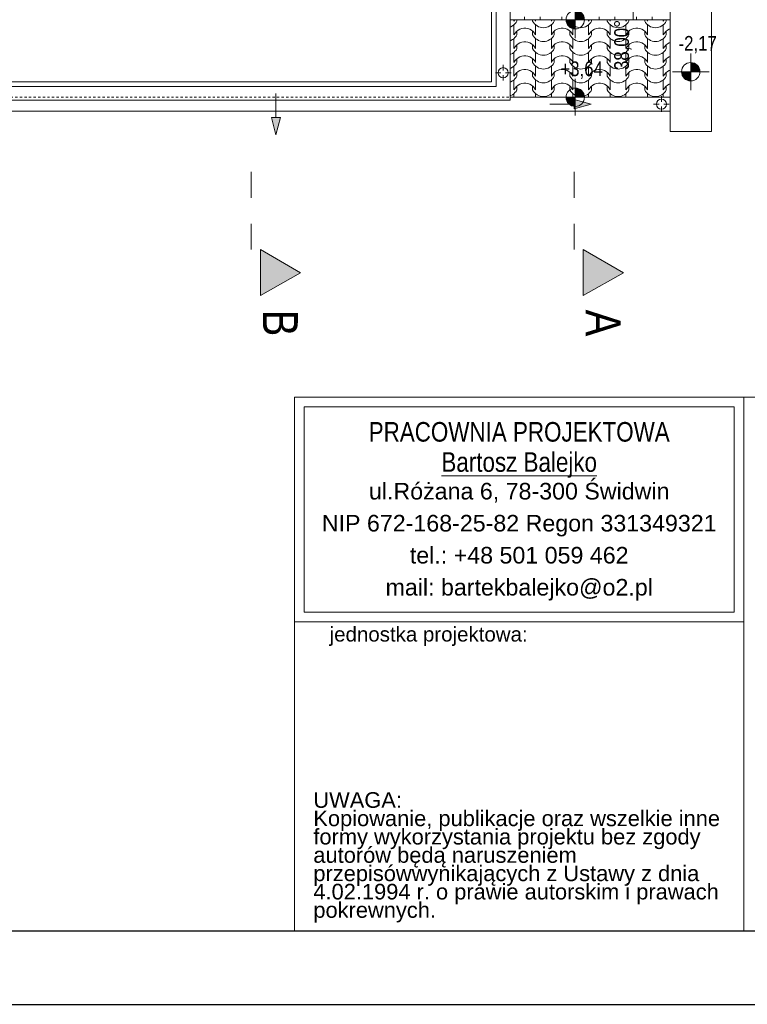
# Model space of a CAD drawing. Extents: x -631805 to -376315, y -40155 to 84873.
# Tile 219 of 256: x -477663 to -469742, y 53948 to 64669. Entities that reach past the tile are written whole.
import ezdxf

# ---------------------------------------------------------------- set-up
doc = ezdxf.new("R2010")
doc.units = 0
doc.header["$MEASUREMENT"] = 0
doc.linetypes.add('Dashed', pattern=[564.444447, 282.222223, -282.222223])
doc.linetypes.add('Hidden Line', pattern=[50, 25, -25])
for name, color, linetype in [('$ IE Tabela', 7, 'Continuous'), ('INWENT DACH', 252, 'Continuous'), ('INWENT RURY SPUSTOWE', 252, 'Continuous'), ('INWENT RZĘDNE', 252, 'Continuous')]:
    doc.layers.add(name, color=color, linetype=linetype)
for name, color, linetype, lineweight in [('0_Nr_Pióra__21', 252, 'Continuous', 9), ('ARCH TABELA_Nr_Pióra__21', 252, 'Continuous', 9), ('ARCH TABELA_Nr_Pióra__7', 252, 'Continuous', 13), ('arch wypelnienia_Nr_Pióra__102', 252, 'Continuous', 9), ('INWENT DACH_Nr_Pióra__21', 252, 'Continuous', 9), ('INWENT OPISY_Nr_Pióra__21', 252, 'Continuous', 9), ('INWENT OPISY_Nr_Pióra__41', 252, 'Continuous', 15), ('INWENT RURY SPUSTOWE_Nr_Pióra__21', 252, 'Continuous', 9), ('INWENT RZĘDNE_Nr_Pióra__21', 252, 'Continuous', 9), ('INWENT.ŚCIANY_Nr_Pióra__21', 252, 'Continuous', 9)]:
    doc.layers.add(name, color=color, linetype=linetype, lineweight=lineweight)
doc.styles.add('GENERATED_STYLE_1', font='ARIALN.TTF')
doc.styles.add('GENERATED_STYLE_2', font='ARIALN.TTF')
doc.styles.add('GENERATED_STYLE_4', font='ARIALN.TTF')
doc.styles.add('GENERATED_STYLE_8', font='arial.ttf')

# ---------------------------------------------------------------- blocks, each defined once
blk = doc.blocks.new('*X879')
at = {"layer": 'arch wypelnienia_Nr_Pióra__102', "linetype": 'Continuous'}
for p, q in [((-473866, 129173), (-473866, 129142)), ((-473866, 129154), (-473866, 129142)), ((-473695, 129173), (-473695, 129142)), ((-473695, 129154), (-473695, 129142)), ((-473460, 129173), (-473460, 129142)), ((-473460, 129154), (-473460, 129142)), ((-473288, 129173), (-473288, 129142)), ((-473288, 129154), (-473288, 129142)), ((-473054, 129173), (-473054, 129142)), ((-473054, 129154), (-473054, 129142)), ((-472882, 129173), (-472882, 129142)), ((-472882, 129154), (-472882, 129142)), ((-472647, 129173), (-472647, 129142)), ((-472647, 129154), (-472647, 129142)), ((-472475, 129173), (-472475, 129142)), ((-472475, 129154), (-472475, 129142))]:
    blk.add_line(p, q, dxfattribs=at)
blk = doc.blocks.new('Wypełnienie_29')
at = {"layer": 'arch wypelnienia_Nr_Pióra__102', "linetype": 'Dashed'}
blk.add_blockref('*X879', (0, 0), dxfattribs=at)
blk = doc.blocks.new('*X881')
at = {"layer": 'arch wypelnienia_Nr_Pióra__102', "linetype": 'Continuous'}
for p, q in [((-473997, 129075), (-473982, 129085)), ((-473982, 129085), (-473969, 129098)), ((-473980, 129142), (-473980, 129128)), ((-473971, 129142), (-473980, 129128)), ((-473980, 129087), (-473980, 129000)), ((-473969, 129098), (-473957, 129112)), ((-473957, 129112), (-473948, 129128)), ((-473948, 129142), (-473948, 129128)), ((-473777, 129142), (-473777, 129128)), ((-473777, 129128), (-473767, 129112)), ((-473767, 129112), (-473756, 129098)), ((-473756, 129098), (-473743, 129085)), ((-473745, 129128), (-473754, 129142)), ((-473745, 129142), (-473745, 129128)), ((-473745, 129087), (-473745, 129000)), ((-473743, 129085), (-473728, 129075)), ((-473590, 129075), (-473575, 129085)), ((-473575, 129085), (-473562, 129098)), ((-473573, 129142), (-473573, 129128)), ((-473565, 129142), (-473573, 129128)), ((-473573, 129087), (-473573, 129000)), ((-473562, 129098), (-473551, 129112)), ((-473551, 129112), (-473542, 129128)), ((-473542, 129142), (-473542, 129128)), ((-473370, 129142), (-473370, 129128)), ((-473370, 129128), (-473361, 129112)), ((-473361, 129112), (-473350, 129098)), ((-473350, 129098), (-473337, 129085)), ((-473339, 129128), (-473347, 129142)), ((-473339, 129142), (-473339, 129128)), ((-473339, 129087), (-473339, 129000)), ((-473337, 129085), (-473322, 129075)), ((-473184, 129075), (-473169, 129085)), ((-473169, 129085), (-473156, 129098)), ((-473167, 129142), (-473167, 129128)), ((-473158, 129142), (-473167, 129128)), ((-473167, 129087), (-473167, 129000)), ((-473156, 129098), (-473145, 129112)), ((-473145, 129112), (-473135, 129128)), ((-473135, 129142), (-473135, 129128)), ((-472964, 129142), (-472964, 129128)), ((-472964, 129128), (-472955, 129112)), ((-472955, 129112), (-472943, 129098)), ((-472943, 129098), (-472930, 129085)), ((-472932, 129128), (-472941, 129142)), ((-472932, 129142), (-472932, 129128)), ((-472932, 129087), (-472932, 129000)), ((-472930, 129085), (-472915, 129075)), ((-472777, 129075), (-472763, 129085)), ((-472763, 129085), (-472750, 129098)), ((-472761, 129142), (-472761, 129128)), ((-472752, 129142), (-472761, 129128)), ((-472761, 129087), (-472761, 129000)), ((-472750, 129098), (-472738, 129112)), ((-472738, 129112), (-472729, 129128)), ((-472729, 129142), (-472729, 129128)), ((-472557, 129142), (-472557, 129128)), ((-472557, 129128), (-472548, 129112)), ((-472548, 129112), (-472537, 129098)), ((-472537, 129098), (-472524, 129085)), ((-472526, 129128), (-472535, 129142)), ((-472526, 129142), (-472526, 129128)), ((-472526, 129087), (-472526, 129000)), ((-472524, 129085), (-472509, 129075)), ((-472371, 129075), (-472356, 129085)), ((-472356, 129085), (-472343, 129098)), ((-472354, 129142), (-472354, 129128)), ((-472345, 129142), (-472354, 129128)), ((-472354, 129087), (-472354, 129000)), ((-472343, 129098), (-472332, 129112)), ((-472332, 129112), (-472323, 129128)), ((-472323, 129142), (-472323, 129128)), ((-474023, 129063), (-474013, 129066)), ((-474013, 129066), (-473997, 129075)), ((-473980, 129065), (-473980, 128978)), ((-473968, 128997), (-473980, 128978)), ((-473953, 129014), (-473968, 128997)), ((-473957, 128962), (-473948, 128978)), ((-473936, 129028), (-473953, 129014)), ((-473948, 129018), (-473948, 128978)), ((-473917, 129039), (-473936, 129028)), ((-473896, 129046), (-473917, 129039)), ((-473874, 129050), (-473896, 129046)), ((-473862, 129050), (-473874, 129050)), ((-473851, 129050), (-473862, 129050)), ((-473829, 129046), (-473851, 129050)), ((-473808, 129039), (-473829, 129046)), ((-473789, 129028), (-473808, 129039)), ((-473771, 129014), (-473789, 129028)), ((-473777, 129018), (-473777, 128978)), ((-473777, 128978), (-473767, 128962)), ((-473757, 128997), (-473771, 129014)), ((-473745, 128978), (-473757, 128997)), ((-473745, 129065), (-473745, 128978)), ((-473728, 129075), (-473712, 129066)), ((-473712, 129066), (-473695, 129060)), ((-473695, 129060), (-473677, 129056)), ((-473677, 129056), (-473659, 129055)), ((-473659, 129055), (-473641, 129056)), ((-473641, 129056), (-473623, 129060)), ((-473623, 129060), (-473606, 129066)), ((-473606, 129066), (-473590, 129075)), ((-473573, 129065), (-473573, 128978)), ((-473562, 128997), (-473573, 128978)), ((-473547, 129014), (-473562, 128997)), ((-473551, 128962), (-473542, 128978)), ((-473530, 129028), (-473547, 129014)), ((-473542, 129018), (-473542, 128978)), ((-473510, 129039), (-473530, 129028)), ((-473489, 129046), (-473510, 129039)), ((-473467, 129050), (-473489, 129046)), ((-473456, 129050), (-473467, 129050)), ((-473445, 129050), (-473456, 129050)), ((-473423, 129046), (-473445, 129050)), ((-473402, 129039), (-473423, 129046)), ((-473382, 129028), (-473402, 129039)), ((-473365, 129014), (-473382, 129028)), ((-473370, 129018), (-473370, 128978)), ((-473370, 128978), (-473361, 128962)), ((-473350, 128997), (-473365, 129014)), ((-473339, 128978), (-473350, 128997)), ((-473339, 129065), (-473339, 128978)), ((-473322, 129075), (-473306, 129066)), ((-473306, 129066), (-473289, 129060)), ((-473289, 129060), (-473271, 129056)), ((-473271, 129056), (-473253, 129055)), ((-473253, 129055), (-473235, 129056)), ((-473235, 129056), (-473217, 129060)), ((-473217, 129060), (-473200, 129066)), ((-473200, 129066), (-473184, 129075)), ((-473167, 129065), (-473167, 128978)), ((-473155, 128997), (-473167, 128978)), ((-473141, 129014), (-473155, 128997)), ((-473145, 128962), (-473135, 128978)), ((-473123, 129028), (-473141, 129014)), ((-473135, 129018), (-473135, 128978)), ((-473104, 129039), (-473123, 129028)), ((-473083, 129046), (-473104, 129039)), ((-473061, 129050), (-473083, 129046)), ((-473050, 129050), (-473061, 129050)), ((-473038, 129050), (-473050, 129050)), ((-473016, 129046), (-473038, 129050)), ((-472995, 129039), (-473016, 129046)), ((-472976, 129028), (-472995, 129039)), ((-472959, 129014), (-472976, 129028)), ((-472964, 129018), (-472964, 128978)), ((-472964, 128978), (-472955, 128962)), ((-472944, 128997), (-472959, 129014)), ((-472932, 128978), (-472944, 128997)), ((-472932, 129065), (-472932, 128978)), ((-472915, 129075), (-472899, 129066)), ((-472899, 129066), (-472882, 129060)), ((-472882, 129060), (-472865, 129056)), ((-472865, 129056), (-472846, 129055)), ((-472846, 129055), (-472828, 129056)), ((-472828, 129056), (-472811, 129060)), ((-472811, 129060), (-472793, 129066)), ((-472793, 129066), (-472777, 129075)), ((-472761, 129065), (-472761, 128978)), ((-472749, 128997), (-472761, 128978)), ((-472734, 129014), (-472749, 128997)), ((-472738, 128962), (-472729, 128978)), ((-472717, 129028), (-472734, 129014)), ((-472729, 129018), (-472729, 128978)), ((-472697, 129039), (-472717, 129028)), ((-472676, 129046), (-472697, 129039)), ((-472654, 129050), (-472676, 129046)), ((-472643, 129050), (-472654, 129050)), ((-472632, 129050), (-472643, 129050)), ((-472610, 129046), (-472632, 129050)), ((-472589, 129039), (-472610, 129046)), ((-472570, 129028), (-472589, 129039)), ((-472552, 129014), (-472570, 129028)), ((-472557, 129018), (-472557, 128978)), ((-472557, 128978), (-472548, 128962)), ((-472538, 128997), (-472552, 129014)), ((-472526, 128978), (-472538, 128997)), ((-472526, 129065), (-472526, 128978)), ((-472509, 129075), (-472493, 129066)), ((-472493, 129066), (-472476, 129060)), ((-472476, 129060), (-472458, 129056)), ((-472458, 129056), (-472440, 129055)), ((-472440, 129055), (-472422, 129056)), ((-472422, 129056), (-472404, 129060)), ((-472404, 129060), (-472387, 129066)), ((-472387, 129066), (-472371, 129075)), ((-472354, 129065), (-472354, 128978)), ((-472342, 128997), (-472354, 128978)), ((-472328, 129014), (-472342, 128997)), ((-472332, 128962), (-472323, 128978)), ((-472310, 129028), (-472328, 129014)), ((-472323, 129018), (-472323, 128978)), ((-472291, 129039), (-472310, 129028)), ((-472280, 129042), (-472291, 129039)), ((-474023, 128913), (-474013, 128916)), ((-474013, 128916), (-473997, 128925)), ((-473997, 128925), (-473982, 128935)), ((-473982, 128935), (-473969, 128948)), ((-473980, 128937), (-473980, 128850)), ((-473980, 128915), (-473980, 128828)), ((-473969, 128948), (-473957, 128962)), ((-473936, 128878), (-473953, 128864)), ((-473948, 128868), (-473948, 128828)), ((-473917, 128889), (-473936, 128878)), ((-473896, 128896), (-473917, 128889)), ((-473874, 128900), (-473896, 128896)), ((-473862, 128900), (-473874, 128900)), ((-473851, 128900), (-473862, 128900)), ((-473829, 128896), (-473851, 128900)), ((-473808, 128889), (-473829, 128896)), ((-473789, 128878), (-473808, 128889)), ((-473771, 128864), (-473789, 128878)), ((-473777, 128868), (-473777, 128828)), ((-473767, 128962), (-473756, 128948)), ((-473756, 128948), (-473743, 128935)), ((-473745, 128937), (-473745, 128850)), ((-473745, 128915), (-473745, 128828)), ((-473743, 128935), (-473728, 128925)), ((-473728, 128925), (-473712, 128916)), ((-473712, 128916), (-473695, 128910)), ((-473695, 128910), (-473677, 128906)), ((-473677, 128906), (-473659, 128905)), ((-473659, 128905), (-473641, 128906)), ((-473641, 128906), (-473623, 128910)), ((-473623, 128910), (-473606, 128916)), ((-473606, 128916), (-473590, 128925)), ((-473590, 128925), (-473575, 128935)), ((-473575, 128935), (-473562, 128948)), ((-473573, 128937), (-473573, 128850)), ((-473573, 128915), (-473573, 128828)), ((-473562, 128948), (-473551, 128962)), ((-473530, 128878), (-473547, 128864)), ((-473542, 128868), (-473542, 128828)), ((-473510, 128889), (-473530, 128878)), ((-473489, 128896), (-473510, 128889)), ((-473467, 128900), (-473489, 128896)), ((-473456, 128900), (-473467, 128900)), ((-473445, 128900), (-473456, 128900)), ((-473423, 128896), (-473445, 128900)), ((-473402, 128889), (-473423, 128896)), ((-473382, 128878), (-473402, 128889)), ((-473365, 128864), (-473382, 128878)), ((-473370, 128868), (-473370, 128828)), ((-473361, 128962), (-473350, 128948)), ((-473350, 128948), (-473337, 128935)), ((-473339, 128937), (-473339, 128850)), ((-473339, 128915), (-473339, 128828)), ((-473337, 128935), (-473322, 128925)), ((-473322, 128925), (-473306, 128916)), ((-473306, 128916), (-473289, 128910)), ((-473289, 128910), (-473271, 128906)), ((-473271, 128906), (-473253, 128905)), ((-473253, 128905), (-473235, 128906)), ((-473235, 128906), (-473217, 128910)), ((-473217, 128910), (-473200, 128916)), ((-473200, 128916), (-473184, 128925)), ((-473184, 128925), (-473169, 128935)), ((-473169, 128935), (-473156, 128948)), ((-473167, 128937), (-473167, 128850)), ((-473167, 128915), (-473167, 128828)), ((-473156, 128948), (-473145, 128962)), ((-473123, 128878), (-473141, 128864)), ((-473135, 128868), (-473135, 128828)), ((-473104, 128889), (-473123, 128878)), ((-473083, 128896), (-473104, 128889)), ((-473061, 128900), (-473083, 128896)), ((-473050, 128900), (-473061, 128900)), ((-473038, 128900), (-473050, 128900)), ((-473016, 128896), (-473038, 128900)), ((-472995, 128889), (-473016, 128896)), ((-472976, 128878), (-472995, 128889)), ((-472959, 128864), (-472976, 128878)), ((-472964, 128868), (-472964, 128828)), ((-472955, 128962), (-472943, 128948)), ((-472943, 128948), (-472930, 128935)), ((-472932, 128937), (-472932, 128850)), ((-472932, 128915), (-472932, 128828)), ((-472930, 128935), (-472915, 128925)), ((-472915, 128925), (-472899, 128916)), ((-472899, 128916), (-472882, 128910)), ((-472882, 128910), (-472865, 128906)), ((-472865, 128906), (-472846, 128905)), ((-472846, 128905), (-472828, 128906)), ((-472828, 128906), (-472811, 128910)), ((-472811, 128910), (-472793, 128916)), ((-472793, 128916), (-472777, 128925)), ((-472777, 128925), (-472763, 128935)), ((-472763, 128935), (-472750, 128948)), ((-472761, 128937), (-472761, 128850)), ((-472761, 128915), (-472761, 128828)), ((-472750, 128948), (-472738, 128962)), ((-472717, 128878), (-472734, 128864)), ((-472729, 128868), (-472729, 128828)), ((-472697, 128889), (-472717, 128878)), ((-472676, 128896), (-472697, 128889)), ((-472654, 128900), (-472676, 128896)), ((-472643, 128900), (-472654, 128900)), ((-472632, 128900), (-472643, 128900)), ((-472610, 128896), (-472632, 128900)), ((-472589, 128889), (-472610, 128896)), ((-472570, 128878), (-472589, 128889)), ((-472552, 128864), (-472570, 128878)), ((-472557, 128868), (-472557, 128828)), ((-472548, 128962), (-472537, 128948)), ((-472537, 128948), (-472524, 128935)), ((-472526, 128937), (-472526, 128850)), ((-472526, 128915), (-472526, 128828)), ((-472524, 128935), (-472509, 128925)), ((-472509, 128925), (-472493, 128916)), ((-472493, 128916), (-472476, 128910)), ((-472476, 128910), (-472458, 128906)), ((-472458, 128906), (-472440, 128905)), ((-472440, 128905), (-472422, 128906)), ((-472422, 128906), (-472404, 128910)), ((-472404, 128910), (-472387, 128916)), ((-472387, 128916), (-472371, 128925)), ((-472371, 128925), (-472356, 128935)), ((-472356, 128935), (-472343, 128948)), ((-472354, 128937), (-472354, 128850)), ((-472354, 128915), (-472354, 128828)), ((-472343, 128948), (-472332, 128962)), ((-472310, 128878), (-472328, 128864)), ((-472323, 128868), (-472323, 128828)), ((-472291, 128889), (-472310, 128878)), ((-472280, 128892), (-472291, 128889)), ((-474023, 128763), (-474013, 128766)), ((-474013, 128766), (-473997, 128775)), ((-473997, 128775), (-473982, 128785)), ((-473982, 128785), (-473969, 128798)), ((-473968, 128847), (-473980, 128828)), ((-473980, 128787), (-473980, 128700)), ((-473980, 128765), (-473980, 128678)), ((-473969, 128798), (-473957, 128812)), ((-473953, 128864), (-473968, 128847)), ((-473957, 128812), (-473948, 128828)), ((-473777, 128828), (-473767, 128812)), ((-473757, 128847), (-473771, 128864)), ((-473767, 128812), (-473756, 128798)), ((-473745, 128828), (-473757, 128847)), ((-473756, 128798), (-473743, 128785)), ((-473745, 128787), (-473745, 128700)), ((-473745, 128765), (-473745, 128678)), ((-473743, 128785), (-473728, 128775)), ((-473728, 128775), (-473712, 128766)), ((-473712, 128766), (-473695, 128760)), ((-473695, 128760), (-473677, 128756)), ((-473641, 128756), (-473623, 128760)), ((-473623, 128760), (-473606, 128766)), ((-473606, 128766), (-473590, 128775)), ((-473590, 128775), (-473575, 128785)), ((-473575, 128785), (-473562, 128798)), ((-473562, 128847), (-473573, 128828)), ((-473573, 128787), (-473573, 128700)), ((-473573, 128765), (-473573, 128678)), ((-473547, 128864), (-473562, 128847)), ((-473562, 128798), (-473551, 128812)), ((-473551, 128812), (-473542, 128828)), ((-473370, 128828), (-473361, 128812)), ((-473350, 128847), (-473365, 128864)), ((-473361, 128812), (-473350, 128798)), ((-473339, 128828), (-473350, 128847)), ((-473350, 128798), (-473337, 128785)), ((-473339, 128787), (-473339, 128700)), ((-473339, 128765), (-473339, 128678)), ((-473337, 128785), (-473322, 128775)), ((-473322, 128775), (-473306, 128766)), ((-473306, 128766), (-473289, 128760)), ((-473289, 128760), (-473271, 128756)), ((-473235, 128756), (-473217, 128760)), ((-473217, 128760), (-473200, 128766)), ((-473200, 128766), (-473184, 128775)), ((-473184, 128775), (-473169, 128785)), ((-473169, 128785), (-473156, 128798)), ((-473155, 128847), (-473167, 128828)), ((-473167, 128787), (-473167, 128700)), ((-473167, 128765), (-473167, 128678)), ((-473156, 128798), (-473145, 128812)), ((-473141, 128864), (-473155, 128847)), ((-473145, 128812), (-473135, 128828)), ((-472964, 128828), (-472955, 128812)), ((-472944, 128847), (-472959, 128864)), ((-472955, 128812), (-472943, 128798)), ((-472932, 128828), (-472944, 128847)), ((-472943, 128798), (-472930, 128785)), ((-472932, 128787), (-472932, 128700)), ((-472932, 128765), (-472932, 128678)), ((-472930, 128785), (-472915, 128775)), ((-472915, 128775), (-472899, 128766)), ((-472899, 128766), (-472882, 128760)), ((-472882, 128760), (-472865, 128756)), ((-472828, 128756), (-472811, 128760)), ((-472811, 128760), (-472793, 128766)), ((-472793, 128766), (-472777, 128775)), ((-472777, 128775), (-472763, 128785)), ((-472763, 128785), (-472750, 128798)), ((-472749, 128847), (-472761, 128828)), ((-472761, 128787), (-472761, 128700)), ((-472761, 128765), (-472761, 128678)), ((-472750, 128798), (-472738, 128812)), ((-472734, 128864), (-472749, 128847)), ((-472738, 128812), (-472729, 128828)), ((-472557, 128828), (-472548, 128812)), ((-472538, 128847), (-472552, 128864)), ((-472548, 128812), (-472537, 128798)), ((-472526, 128828), (-472538, 128847)), ((-472537, 128798), (-472524, 128785)), ((-472526, 128787), (-472526, 128700)), ((-472526, 128765), (-472526, 128678)), ((-472524, 128785), (-472509, 128775)), ((-472509, 128775), (-472493, 128766)), ((-472493, 128766), (-472476, 128760)), ((-472476, 128760), (-472458, 128756)), ((-472422, 128756), (-472404, 128760)), ((-472404, 128760), (-472387, 128766)), ((-472387, 128766), (-472371, 128775)), ((-472371, 128775), (-472356, 128785)), ((-472356, 128785), (-472343, 128798)), ((-472342, 128847), (-472354, 128828)), ((-472354, 128787), (-472354, 128700)), ((-472354, 128765), (-472354, 128678)), ((-472343, 128798), (-472332, 128812)), ((-472328, 128864), (-472342, 128847)), ((-472332, 128812), (-472323, 128828)), ((-473968, 128697), (-473980, 128678)), ((-473969, 128648), (-473957, 128662)), ((-473953, 128714), (-473968, 128697)), ((-473957, 128662), (-473948, 128678)), ((-473936, 128728), (-473953, 128714)), ((-473948, 128718), (-473948, 128678)), ((-473917, 128739), (-473936, 128728)), ((-473896, 128746), (-473917, 128739)), ((-473874, 128750), (-473896, 128746)), ((-473862, 128750), (-473874, 128750)), ((-473851, 128750), (-473862, 128750)), ((-473829, 128746), (-473851, 128750)), ((-473808, 128739), (-473829, 128746)), ((-473789, 128728), (-473808, 128739)), ((-473771, 128714), (-473789, 128728)), ((-473777, 128718), (-473777, 128678)), ((-473777, 128678), (-473767, 128662)), ((-473757, 128697), (-473771, 128714)), ((-473767, 128662), (-473756, 128648)), ((-473745, 128678), (-473757, 128697)), ((-473677, 128756), (-473659, 128755)), ((-473659, 128755), (-473641, 128756)), ((-473562, 128697), (-473573, 128678)), ((-473547, 128714), (-473562, 128697)), ((-473562, 128648), (-473551, 128662)), ((-473551, 128662), (-473542, 128678)), ((-473530, 128728), (-473547, 128714)), ((-473542, 128718), (-473542, 128678)), ((-473510, 128739), (-473530, 128728)), ((-473489, 128746), (-473510, 128739)), ((-473467, 128750), (-473489, 128746)), ((-473456, 128750), (-473467, 128750)), ((-473445, 128750), (-473456, 128750)), ((-473423, 128746), (-473445, 128750)), ((-473402, 128739), (-473423, 128746)), ((-473382, 128728), (-473402, 128739)), ((-473365, 128714), (-473382, 128728)), ((-473370, 128718), (-473370, 128678)), ((-473370, 128678), (-473361, 128662)), ((-473350, 128697), (-473365, 128714)), ((-473361, 128662), (-473350, 128648)), ((-473339, 128678), (-473350, 128697)), ((-473271, 128756), (-473253, 128755)), ((-473253, 128755), (-473235, 128756)), ((-473155, 128697), (-473167, 128678)), ((-473156, 128648), (-473145, 128662)), ((-473141, 128714), (-473155, 128697)), ((-473145, 128662), (-473135, 128678)), ((-473123, 128728), (-473141, 128714)), ((-473135, 128718), (-473135, 128678)), ((-473104, 128739), (-473123, 128728)), ((-473083, 128746), (-473104, 128739)), ((-473061, 128750), (-473083, 128746)), ((-473050, 128750), (-473061, 128750)), ((-473038, 128750), (-473050, 128750)), ((-473016, 128746), (-473038, 128750)), ((-472995, 128739), (-473016, 128746)), ((-472976, 128728), (-472995, 128739)), ((-472959, 128714), (-472976, 128728)), ((-472964, 128718), (-472964, 128678)), ((-472964, 128678), (-472955, 128662)), ((-472944, 128697), (-472959, 128714)), ((-472955, 128662), (-472943, 128648)), ((-472932, 128678), (-472944, 128697)), ((-472865, 128756), (-472846, 128755)), ((-472846, 128755), (-472828, 128756)), ((-472749, 128697), (-472761, 128678)), ((-472750, 128648), (-472738, 128662)), ((-472734, 128714), (-472749, 128697)), ((-472738, 128662), (-472729, 128678)), ((-472717, 128728), (-472734, 128714)), ((-472729, 128718), (-472729, 128678)), ((-472697, 128739), (-472717, 128728)), ((-472676, 128746), (-472697, 128739)), ((-472654, 128750), (-472676, 128746)), ((-472643, 128750), (-472654, 128750)), ((-472632, 128750), (-472643, 128750)), ((-472610, 128746), (-472632, 128750)), ((-472589, 128739), (-472610, 128746)), ((-472570, 128728), (-472589, 128739)), ((-472552, 128714), (-472570, 128728)), ((-472557, 128718), (-472557, 128678)), ((-472557, 128678), (-472548, 128662)), ((-472538, 128697), (-472552, 128714)), ((-472548, 128662), (-472537, 128648)), ((-472526, 128678), (-472538, 128697)), ((-472458, 128756), (-472440, 128755)), ((-472440, 128755), (-472422, 128756)), ((-472342, 128697), (-472354, 128678)), ((-472343, 128648), (-472332, 128662)), ((-472328, 128714), (-472342, 128697)), ((-472332, 128662), (-472323, 128678)), ((-472310, 128728), (-472328, 128714)), ((-472323, 128718), (-472323, 128678)), ((-472291, 128739), (-472310, 128728)), ((-472280, 128742), (-472291, 128739)), ((-474023, 128613), (-474013, 128616)), ((-474013, 128616), (-473997, 128625)), ((-473997, 128625), (-473982, 128635)), ((-473982, 128635), (-473969, 128648)), ((-473980, 128637), (-473980, 128550)), ((-473980, 128615), (-473980, 128528)), ((-473968, 128547), (-473980, 128528)), ((-473953, 128564), (-473968, 128547)), ((-473936, 128578), (-473953, 128564)), ((-473948, 128568), (-473948, 128528)), ((-473917, 128589), (-473936, 128578)), ((-473896, 128596), (-473917, 128589)), ((-473874, 128600), (-473896, 128596)), ((-473862, 128600), (-473874, 128600)), ((-473851, 128600), (-473862, 128600)), ((-473829, 128596), (-473851, 128600)), ((-473808, 128589), (-473829, 128596)), ((-473789, 128578), (-473808, 128589)), ((-473771, 128564), (-473789, 128578)), ((-473777, 128568), (-473777, 128528)), ((-473757, 128547), (-473771, 128564)), ((-473745, 128528), (-473757, 128547)), ((-473756, 128648), (-473743, 128635)), ((-473745, 128637), (-473745, 128550)), ((-473745, 128615), (-473745, 128528)), ((-473743, 128635), (-473728, 128625)), ((-473728, 128625), (-473712, 128616)), ((-473712, 128616), (-473695, 128610)), ((-473695, 128610), (-473677, 128606)), ((-473677, 128606), (-473659, 128605)), ((-473659, 128605), (-473641, 128606)), ((-473641, 128606), (-473623, 128610)), ((-473623, 128610), (-473606, 128616)), ((-473606, 128616), (-473590, 128625)), ((-473590, 128625), (-473575, 128635)), ((-473575, 128635), (-473562, 128648)), ((-473573, 128637), (-473573, 128550)), ((-473573, 128615), (-473573, 128528)), ((-473562, 128547), (-473573, 128528)), ((-473547, 128564), (-473562, 128547)), ((-473530, 128578), (-473547, 128564)), ((-473542, 128568), (-473542, 128528)), ((-473510, 128589), (-473530, 128578)), ((-473489, 128596), (-473510, 128589)), ((-473467, 128600), (-473489, 128596)), ((-473456, 128600), (-473467, 128600)), ((-473445, 128600), (-473456, 128600)), ((-473423, 128596), (-473445, 128600)), ((-473402, 128589), (-473423, 128596)), ((-473382, 128578), (-473402, 128589)), ((-473365, 128564), (-473382, 128578)), ((-473370, 128568), (-473370, 128528)), ((-473350, 128547), (-473365, 128564)), ((-473350, 128648), (-473337, 128635)), ((-473339, 128528), (-473350, 128547)), ((-473339, 128637), (-473339, 128550)), ((-473339, 128615), (-473339, 128528)), ((-473337, 128635), (-473322, 128625)), ((-473322, 128625), (-473306, 128616)), ((-473306, 128616), (-473289, 128610)), ((-473289, 128610), (-473271, 128606)), ((-473271, 128606), (-473253, 128605)), ((-473253, 128605), (-473235, 128606)), ((-473235, 128606), (-473217, 128610)), ((-473217, 128610), (-473200, 128616)), ((-473200, 128616), (-473184, 128625)), ((-473184, 128625), (-473169, 128635)), ((-473169, 128635), (-473156, 128648)), ((-473167, 128637), (-473167, 128550)), ((-473167, 128615), (-473167, 128528)), ((-473155, 128547), (-473167, 128528)), ((-473141, 128564), (-473155, 128547)), ((-473123, 128578), (-473141, 128564)), ((-473135, 128568), (-473135, 128528)), ((-473104, 128589), (-473123, 128578)), ((-473083, 128596), (-473104, 128589)), ((-473061, 128600), (-473083, 128596)), ((-473050, 128600), (-473061, 128600)), ((-473038, 128600), (-473050, 128600)), ((-473016, 128596), (-473038, 128600)), ((-472995, 128589), (-473016, 128596)), ((-472976, 128578), (-472995, 128589)), ((-472959, 128564), (-472976, 128578)), ((-472964, 128568), (-472964, 128528)), ((-472944, 128547), (-472959, 128564)), ((-472932, 128528), (-472944, 128547)), ((-472943, 128648), (-472930, 128635)), ((-472932, 128637), (-472932, 128550)), ((-472932, 128615), (-472932, 128528)), ((-472930, 128635), (-472915, 128625)), ((-472915, 128625), (-472899, 128616)), ((-472899, 128616), (-472882, 128610)), ((-472882, 128610), (-472865, 128606)), ((-472865, 128606), (-472846, 128605)), ((-472846, 128605), (-472828, 128606)), ((-472828, 128606), (-472811, 128610)), ((-472811, 128610), (-472793, 128616)), ((-472793, 128616), (-472777, 128625)), ((-472777, 128625), (-472763, 128635)), ((-472763, 128635), (-472750, 128648)), ((-472761, 128637), (-472761, 128550)), ((-472761, 128615), (-472761, 128528)), ((-472749, 128547), (-472761, 128528)), ((-472734, 128564), (-472749, 128547)), ((-472717, 128578), (-472734, 128564)), ((-472729, 128568), (-472729, 128528)), ((-472697, 128589), (-472717, 128578)), ((-472676, 128596), (-472697, 128589)), ((-472654, 128600), (-472676, 128596)), ((-472643, 128600), (-472654, 128600)), ((-472632, 128600), (-472643, 128600)), ((-472610, 128596), (-472632, 128600)), ((-472589, 128589), (-472610, 128596)), ((-472570, 128578), (-472589, 128589)), ((-472552, 128564), (-472570, 128578)), ((-472557, 128568), (-472557, 128528)), ((-472538, 128547), (-472552, 128564)), ((-472526, 128528), (-472538, 128547)), ((-472537, 128648), (-472524, 128635)), ((-472526, 128637), (-472526, 128550)), ((-472526, 128615), (-472526, 128528)), ((-472524, 128635), (-472509, 128625)), ((-472509, 128625), (-472493, 128616)), ((-472493, 128616), (-472476, 128610)), ((-472476, 128610), (-472458, 128606)), ((-472458, 128606), (-472440, 128605)), ((-472440, 128605), (-472422, 128606)), ((-472422, 128606), (-472404, 128610)), ((-472404, 128610), (-472387, 128616)), ((-472387, 128616), (-472371, 128625)), ((-472371, 128625), (-472356, 128635)), ((-472356, 128635), (-472343, 128648)), ((-472354, 128637), (-472354, 128550)), ((-472354, 128615), (-472354, 128528)), ((-472342, 128547), (-472354, 128528)), ((-472328, 128564), (-472342, 128547)), ((-472310, 128578), (-472328, 128564)), ((-472323, 128568), (-472323, 128528)), ((-472291, 128589), (-472310, 128578)), ((-472280, 128592), (-472291, 128589)), ((-474023, 128463), (-474013, 128466)), ((-474013, 128466), (-473997, 128475)), ((-473997, 128475), (-473982, 128485)), ((-473982, 128485), (-473969, 128498)), ((-473980, 128487), (-473980, 128400)), ((-473980, 128465), (-473980, 128378)), ((-473969, 128498), (-473957, 128512)), ((-473957, 128512), (-473948, 128528)), ((-473917, 128439), (-473936, 128428)), ((-473896, 128446), (-473917, 128439)), ((-473874, 128450), (-473896, 128446)), ((-473862, 128450), (-473874, 128450)), ((-473851, 128450), (-473862, 128450)), ((-473829, 128446), (-473851, 128450)), ((-473808, 128439), (-473829, 128446)), ((-473789, 128428), (-473808, 128439)), ((-473777, 128528), (-473767, 128512)), ((-473767, 128512), (-473756, 128498)), ((-473756, 128498), (-473743, 128485)), ((-473745, 128487), (-473745, 128400)), ((-473745, 128465), (-473745, 128378)), ((-473743, 128485), (-473728, 128475)), ((-473728, 128475), (-473712, 128466)), ((-473712, 128466), (-473695, 128460)), ((-473695, 128460), (-473677, 128456)), ((-473677, 128456), (-473659, 128455)), ((-473659, 128455), (-473641, 128456)), ((-473641, 128456), (-473623, 128460)), ((-473623, 128460), (-473606, 128466)), ((-473606, 128466), (-473590, 128475)), ((-473590, 128475), (-473575, 128485)), ((-473575, 128485), (-473562, 128498)), ((-473573, 128487), (-473573, 128400)), ((-473573, 128465), (-473573, 128378)), ((-473562, 128498), (-473551, 128512)), ((-473551, 128512), (-473542, 128528)), ((-473510, 128439), (-473530, 128428)), ((-473489, 128446), (-473510, 128439)), ((-473467, 128450), (-473489, 128446)), ((-473456, 128450), (-473467, 128450)), ((-473445, 128450), (-473456, 128450)), ((-473423, 128446), (-473445, 128450)), ((-473402, 128439), (-473423, 128446)), ((-473382, 128428), (-473402, 128439)), ((-473370, 128528), (-473361, 128512)), ((-473361, 128512), (-473350, 128498)), ((-473350, 128498), (-473337, 128485)), ((-473339, 128487), (-473339, 128400)), ((-473339, 128465), (-473339, 128378)), ((-473337, 128485), (-473322, 128475)), ((-473322, 128475), (-473306, 128466)), ((-473306, 128466), (-473289, 128460)), ((-473289, 128460), (-473271, 128456)), ((-473271, 128456), (-473253, 128455)), ((-473253, 128455), (-473235, 128456)), ((-473235, 128456), (-473217, 128460)), ((-473217, 128460), (-473200, 128466)), ((-473200, 128466), (-473184, 128475)), ((-473184, 128475), (-473169, 128485)), ((-473169, 128485), (-473156, 128498)), ((-473167, 128487), (-473167, 128400)), ((-473167, 128465), (-473167, 128378)), ((-473156, 128498), (-473145, 128512)), ((-473145, 128512), (-473135, 128528)), ((-473104, 128439), (-473123, 128428)), ((-473083, 128446), (-473104, 128439)), ((-473061, 128450), (-473083, 128446)), ((-473050, 128450), (-473061, 128450)), ((-473038, 128450), (-473050, 128450)), ((-473016, 128446), (-473038, 128450)), ((-472995, 128439), (-473016, 128446)), ((-472976, 128428), (-472995, 128439)), ((-472964, 128528), (-472955, 128512)), ((-472955, 128512), (-472943, 128498)), ((-472943, 128498), (-472930, 128485)), ((-472932, 128487), (-472932, 128400)), ((-472932, 128465), (-472932, 128378)), ((-472930, 128485), (-472915, 128475)), ((-472915, 128475), (-472899, 128466)), ((-472899, 128466), (-472882, 128460)), ((-472882, 128460), (-472865, 128456)), ((-472865, 128456), (-472846, 128455)), ((-472846, 128455), (-472828, 128456)), ((-472828, 128456), (-472811, 128460)), ((-472811, 128460), (-472793, 128466)), ((-472793, 128466), (-472777, 128475)), ((-472777, 128475), (-472763, 128485)), ((-472763, 128485), (-472750, 128498)), ((-472761, 128487), (-472761, 128400)), ((-472761, 128465), (-472761, 128378)), ((-472750, 128498), (-472738, 128512)), ((-472738, 128512), (-472729, 128528)), ((-472697, 128439), (-472717, 128428)), ((-472676, 128446), (-472697, 128439)), ((-472654, 128450), (-472676, 128446)), ((-472643, 128450), (-472654, 128450)), ((-472632, 128450), (-472643, 128450)), ((-472610, 128446), (-472632, 128450)), ((-472589, 128439), (-472610, 128446)), ((-472570, 128428), (-472589, 128439)), ((-472557, 128528), (-472548, 128512)), ((-472548, 128512), (-472537, 128498)), ((-472537, 128498), (-472524, 128485)), ((-472526, 128487), (-472526, 128400)), ((-472526, 128465), (-472526, 128378)), ((-472524, 128485), (-472509, 128475)), ((-472509, 128475), (-472493, 128466)), ((-472493, 128466), (-472476, 128460)), ((-472476, 128460), (-472458, 128456)), ((-472458, 128456), (-472440, 128455)), ((-472440, 128455), (-472422, 128456)), ((-472422, 128456), (-472404, 128460)), ((-472404, 128460), (-472387, 128466)), ((-472387, 128466), (-472371, 128475)), ((-472371, 128475), (-472356, 128485)), ((-472356, 128485), (-472343, 128498)), ((-472354, 128487), (-472354, 128400)), ((-472354, 128465), (-472354, 128378)), ((-472343, 128498), (-472332, 128512)), ((-472332, 128512), (-472323, 128528)), ((-472291, 128439), (-472310, 128428)), ((-472280, 128442), (-472291, 128439)), ((-473997, 128325), (-473982, 128335)), ((-473982, 128335), (-473969, 128348)), ((-473968, 128397), (-473980, 128378)), ((-473980, 128337), (-473980, 128298)), ((-473969, 128348), (-473957, 128362)), ((-473953, 128414), (-473968, 128397)), ((-473957, 128362), (-473948, 128378)), ((-473936, 128428), (-473953, 128414)), ((-473948, 128418), (-473948, 128378)), ((-473771, 128414), (-473789, 128428)), ((-473777, 128418), (-473777, 128378)), ((-473777, 128378), (-473767, 128362)), ((-473757, 128397), (-473771, 128414)), ((-473767, 128362), (-473756, 128348)), ((-473745, 128378), (-473757, 128397)), ((-473756, 128348), (-473743, 128335)), ((-473745, 128337), (-473745, 128298)), ((-473743, 128335), (-473728, 128325)), ((-473590, 128325), (-473575, 128335)), ((-473575, 128335), (-473562, 128348)), ((-473562, 128397), (-473573, 128378)), ((-473573, 128337), (-473573, 128298)), ((-473547, 128414), (-473562, 128397)), ((-473562, 128348), (-473551, 128362)), ((-473551, 128362), (-473542, 128378)), ((-473530, 128428), (-473547, 128414)), ((-473542, 128418), (-473542, 128378)), ((-473365, 128414), (-473382, 128428)), ((-473370, 128418), (-473370, 128378)), ((-473370, 128378), (-473361, 128362)), ((-473350, 128397), (-473365, 128414)), ((-473361, 128362), (-473350, 128348)), ((-473339, 128378), (-473350, 128397)), ((-473350, 128348), (-473337, 128335)), ((-473339, 128337), (-473339, 128298)), ((-473337, 128335), (-473322, 128325)), ((-473184, 128325), (-473169, 128335)), ((-473169, 128335), (-473156, 128348)), ((-473155, 128397), (-473167, 128378)), ((-473167, 128337), (-473167, 128298)), ((-473156, 128348), (-473145, 128362)), ((-473141, 128414), (-473155, 128397)), ((-473145, 128362), (-473135, 128378)), ((-473123, 128428), (-473141, 128414)), ((-473135, 128418), (-473135, 128378)), ((-472959, 128414), (-472976, 128428)), ((-472964, 128418), (-472964, 128378)), ((-472964, 128378), (-472955, 128362)), ((-472944, 128397), (-472959, 128414)), ((-472955, 128362), (-472943, 128348)), ((-472932, 128378), (-472944, 128397)), ((-472943, 128348), (-472930, 128335)), ((-472932, 128337), (-472932, 128298)), ((-472930, 128335), (-472915, 128325)), ((-472777, 128325), (-472763, 128335)), ((-472763, 128335), (-472750, 128348)), ((-472749, 128397), (-472761, 128378)), ((-472761, 128337), (-472761, 128298)), ((-472750, 128348), (-472738, 128362)), ((-472734, 128414), (-472749, 128397)), ((-472738, 128362), (-472729, 128378)), ((-472717, 128428), (-472734, 128414)), ((-472729, 128418), (-472729, 128378)), ((-472552, 128414), (-472570, 128428)), ((-472557, 128418), (-472557, 128378)), ((-472557, 128378), (-472548, 128362)), ((-472538, 128397), (-472552, 128414)), ((-472548, 128362), (-472537, 128348)), ((-472526, 128378), (-472538, 128397)), ((-472537, 128348), (-472524, 128335)), ((-472526, 128337), (-472526, 128298)), ((-472524, 128335), (-472509, 128325)), ((-472371, 128325), (-472356, 128335)), ((-472356, 128335), (-472343, 128348)), ((-472342, 128397), (-472354, 128378)), ((-472354, 128337), (-472354, 128298)), ((-472343, 128348), (-472332, 128362)), ((-472328, 128414), (-472342, 128397)), ((-472332, 128362), (-472323, 128378)), ((-472310, 128428), (-472328, 128414)), ((-472323, 128418), (-472323, 128378)), ((-474023, 128313), (-474013, 128316)), ((-474013, 128316), (-473997, 128325)), ((-473980, 128315), (-473980, 128298)), ((-473874, 128300), (-473884, 128298)), ((-473862, 128300), (-473874, 128300)), ((-473851, 128300), (-473862, 128300)), ((-473840, 128298), (-473851, 128300)), ((-473745, 128315), (-473745, 128298)), ((-473728, 128325), (-473712, 128316)), ((-473712, 128316), (-473695, 128310)), ((-473695, 128310), (-473677, 128306)), ((-473677, 128306), (-473659, 128305)), ((-473659, 128305), (-473641, 128306)), ((-473641, 128306), (-473623, 128310)), ((-473623, 128310), (-473606, 128316)), ((-473606, 128316), (-473590, 128325)), ((-473573, 128315), (-473573, 128298)), ((-473467, 128300), (-473478, 128298)), ((-473456, 128300), (-473467, 128300)), ((-473445, 128300), (-473456, 128300)), ((-473434, 128298), (-473445, 128300)), ((-473339, 128315), (-473339, 128298)), ((-473322, 128325), (-473306, 128316)), ((-473306, 128316), (-473289, 128310)), ((-473289, 128310), (-473271, 128306)), ((-473271, 128306), (-473253, 128305)), ((-473253, 128305), (-473235, 128306)), ((-473235, 128306), (-473217, 128310)), ((-473217, 128310), (-473200, 128316)), ((-473200, 128316), (-473184, 128325)), ((-473167, 128315), (-473167, 128298)), ((-473061, 128300), (-473072, 128298)), ((-473050, 128300), (-473061, 128300)), ((-473038, 128300), (-473050, 128300)), ((-473028, 128298), (-473038, 128300)), ((-472932, 128315), (-472932, 128298)), ((-472915, 128325), (-472899, 128316)), ((-472899, 128316), (-472882, 128310)), ((-472882, 128310), (-472865, 128306)), ((-472865, 128306), (-472846, 128305)), ((-472846, 128305), (-472828, 128306)), ((-472828, 128306), (-472811, 128310)), ((-472811, 128310), (-472793, 128316)), ((-472793, 128316), (-472777, 128325)), ((-472761, 128315), (-472761, 128298)), ((-472654, 128300), (-472665, 128298)), ((-472643, 128300), (-472654, 128300)), ((-472632, 128300), (-472643, 128300)), ((-472621, 128298), (-472632, 128300)), ((-472526, 128315), (-472526, 128298)), ((-472509, 128325), (-472493, 128316)), ((-472493, 128316), (-472476, 128310)), ((-472476, 128310), (-472458, 128306)), ((-472458, 128306), (-472440, 128305)), ((-472440, 128305), (-472422, 128306)), ((-472422, 128306), (-472404, 128310)), ((-472404, 128310), (-472387, 128316)), ((-472387, 128316), (-472371, 128325)), ((-472354, 128315), (-472354, 128298))]:
    blk.add_line(p, q, dxfattribs=at)
blk = doc.blocks.new('Wypełnienie_30')
at = {"layer": 'arch wypelnienia_Nr_Pióra__102', "linetype": 'Dashed'}
blk.add_blockref('*X881', (0, 0), dxfattribs=at)
blk = doc.blocks.new('Linia_64', base_point=(-474095, 119645))
at = {"layer": 'INWENT RURY SPUSTOWE_Nr_Pióra__21', "linetype": 'Continuous'}
blk.add_hatch(color=256, dxfattribs=at).paths.add_polyline_path([(-474095, 119195), (-474145, 119382), (-474045, 119382)], flags=0)
for p, q in [((-474095, 119645), (-474095, 119382)), ((-474095, 119195), (-474145, 119382)), ((-474145, 119382), (-474045, 119382)), ((-474095, 119195), (-474045, 119382))]:
    blk.add_line(p, q, dxfattribs=at)
blk = doc.blocks.new('Linia_71', base_point=(-479989, 118223))
at = {"layer": 'INWENT RURY SPUSTOWE_Nr_Pióra__21', "linetype": 'Continuous'}
blk.add_hatch(color=256, dxfattribs=at).paths.add_polyline_path([(-479539, 118223), (-479725, 118173), (-479725, 118273)], flags=0)
for p, q in [((-479539, 118223), (-479725, 118273)), ((-479725, 118173), (-479725, 118273)), ((-479989, 118223), (-479725, 118223)), ((-479539, 118223), (-479725, 118173))]:
    blk.add_line(p, q, dxfattribs=at)
blk = doc.blocks.new('Linia_76', base_point=(-472682, 127867))
at = {"layer": 'INWENT DACH_Nr_Pióra__21', "linetype": 'Continuous'}
blk.add_hatch(color=256, dxfattribs=at).paths.add_polyline_path([(-472682, 128711), (-472632, 128525), (-472732, 128525)], flags=0)
for p, q in [((-472682, 128711), (-472732, 128525)), ((-472682, 128711), (-472632, 128525)), ((-472632, 128525), (-472732, 128525)), ((-472682, 127867), (-472682, 128525))]:
    blk.add_line(p, q, dxfattribs=at)
blk = doc.blocks.new('Koty wysokościowe_118', base_point=(-516502, 35091))
at = {"layer": 'INWENT RZĘDNE_Nr_Pióra__21', "linetype": 'Continuous'}
for points in [[(-516502, 35091), (-516402, 35091), (-516410, 35130), (-516431, 35162), (-516464, 35184), (-516502, 35191)], [(-516502, 35091), (-516602, 35091), (-516594, 35053), (-516573, 35021), (-516540, 34999), (-516502, 34991)]]:
    blk.add_hatch(color=256, dxfattribs=at).paths.add_polyline_path(points, flags=0)
for p, q in [((-516502, 34891), (-516502, 35291)), ((-516702, 35091), (-516302, 35091))]:
    blk.add_line(p, q, dxfattribs=at)
blk.add_circle((-516502, 35091), 100, dxfattribs=at)
at = {"layer": 'INWENT RZĘDNE_Nr_Pióra__21', "insert": (-516636, 35291), "char_height": 160, "attachment_point": 7, "style": 'GENERATED_STYLE_1'}
blk.add_mtext('{-2,17}', dxfattribs=at)
blk = doc.blocks.new('Koty wysokościowe_122', base_point=(-473313, 129142))
at = {"layer": 'INWENT RZĘDNE_Nr_Pióra__21', "linetype": 'Continuous'}
for points in [[(-473313, 129142), (-473213, 129142), (-473221, 129180), (-473243, 129213), (-473275, 129234), (-473313, 129242)], [(-473313, 129142), (-473413, 129142), (-473406, 129104), (-473384, 129071), (-473352, 129050), (-473313, 129042)]]:
    blk.add_hatch(color=256, dxfattribs=at).paths.add_polyline_path(points, flags=0)
for p, q in [((-473313, 128942), (-473313, 129342)), ((-473513, 129142), (-473113, 129142))]:
    blk.add_line(p, q, dxfattribs=at)
blk.add_circle((-473313, 129142), 100, dxfattribs=at)
at = {"layer": 'INWENT RZĘDNE_Nr_Pióra__21', "insert": (-473475, 129342), "char_height": 160, "attachment_point": 7, "style": 'GENERATED_STYLE_1'}
blk.add_mtext('{+4,29}', dxfattribs=at)
blk = doc.blocks.new('Koty wysokościowe_124', base_point=(-473313, 128298))
at = {"layer": 'INWENT RZĘDNE_Nr_Pióra__21', "linetype": 'Continuous'}
for points in [[(-473313, 128298), (-473213, 128298), (-473221, 128336), (-473243, 128369), (-473275, 128390), (-473313, 128398)], [(-473313, 128298), (-473413, 128298), (-473406, 128260), (-473384, 128227), (-473352, 128206), (-473313, 128198)]]:
    blk.add_hatch(color=256, dxfattribs=at).paths.add_polyline_path(points, flags=0)
for p, q in [((-473313, 128098), (-473313, 128498)), ((-473513, 128298), (-473113, 128298))]:
    blk.add_line(p, q, dxfattribs=at)
blk.add_circle((-473313, 128298), 100, dxfattribs=at)
at = {"layer": 'INWENT RZĘDNE_Nr_Pióra__21', "insert": (-473475, 128498), "char_height": 160, "attachment_point": 7, "style": 'GENERATED_STYLE_1'}
blk.add_mtext('{+3,64}', dxfattribs=at)
blk = doc.blocks.new('a3eee')
at = {"layer": '$ IE Tabela'}
for p, q in [((19890.8, 1286.8), (23840.8, 1286.8)), ((19730.8, 1206.8), (23930.8, 1206.8))]:
    blk.add_line(p, q, dxfattribs=at)

msp = doc.modelspace()

# ---------------------------------------------------------------- hatches: boundary and pattern name
at = {"layer": 'INWENT OPISY_Nr_Pióra__21', "linetype": 'Continuous'}
for points in [[(-474606, 61912), (-475042, 61667), (-475042, 62167)], [(-471091, 61912), (-471527, 61667), (-471527, 62167)]]:
    msp.add_hatch(color=256, dxfattribs=at).paths.add_polyline_path(points, flags=0)

# ---------------------------------------------------------------- linework, layer by layer
at = {"layer": 'ARCH TABELA_Nr_Pióra__21', "color": 0, "linetype": 'Continuous'}
for p, q in [((-474671, 54748), (-474671, 60559)), ((-474671, 60559), (-469778, 60559)), ((-474671, 58113), (-474671, 60559)), ((-474671, 60559), (-457171, 60559)), ((-469778, 60559), (-469778, 54748)), ((-469778, 58113), (-469778, 60559)), ((-474565, 58219), (-474565, 60453)), ((-474565, 60453), (-469884, 60453)), ((-469884, 58219), (-469884, 60453)), ((-469778, 54748), (-469778, 60159)), ((-474565, 58219), (-469884, 58219)), ((-474671, 58113), (-469778, 58113)), ((-474671, 54748), (-469778, 54748)), ((-457171, 54748), (-469778, 54748))]:
    msp.add_line(p, q, dxfattribs=at)
at = {"layer": 'INWENT DACH_Nr_Pióra__21', "linetype": 'Continuous'}
for p, q in [((-472475, 63942), (-472475, 65864)), ((-472325, 63792), (-472325, 65864)), ((-472325, 64669), (-470582, 64669)), ((-472399, 64117), (-472399, 64177)), ((-472424, 64092), (-472484, 64092)), ((-472399, 64067), (-472399, 64007)), ((-472374, 64092), (-472314, 64092)), ((-472475, 63942), (-485812, 63942)), ((-472325, 63792), (-485962, 63792)), ((-472320, 63825), (-470582, 63825)), ((-470677, 63775), (-470677, 63835)), ((-470702, 63750), (-470762, 63750)), ((-470677, 63725), (-470677, 63665)), ((-470652, 63750), (-470592, 63750)), ((-470582, 63675), (-489022, 63675))]:
    msp.add_line(p, q, dxfattribs=at)
at = {"layer": 'INWENT DACH_Nr_Pióra__21', "linetype": 'Hidden Line'}
msp.add_line((-485962, 63825), (-472320, 63825), dxfattribs=at)
at = {"layer": 'INWENT DACH_Nr_Pióra__21', "linetype": 'Continuous'}
for centre in [(-472399, 64092), (-470677, 63750)]:
    msp.add_circle(centre, 55, dxfattribs=at)
at = {"layer": 'INWENT OPISY_Nr_Pióra__41', "linetype": 'Dashed'}
for p, q in [((-475142, 63012), (-475142, 61912)), ((-471627, 63012), (-471627, 61912))]:
    msp.add_line(p, q, dxfattribs=at)
at = {"layer": 'INWENT OPISY_Nr_Pióra__41', "linetype": 'Continuous'}
for p, q in [((-475042, 61667), (-475042, 62167)), ((-474606, 61912), (-475042, 62167)), ((-471527, 61667), (-471527, 62167)), ((-471091, 61912), (-471527, 62167)), ((-475042, 61667), (-474606, 61912)), ((-471527, 61667), (-471091, 61912))]:
    msp.add_line(p, q, dxfattribs=at)
at = {"layer": 'INWENT.ŚCIANY_Nr_Pióra__21', "linetype": 'Continuous'}
for p, q in [((-472525, 63992), (-472525, 65864)), ((-470582, 65892), (-470582, 63452)), ((-470132, 64752), (-470132, 63452)), ((-472525, 63992), (-485762, 63992)), ((-470582, 63452), (-470132, 63452))]:
    msp.add_line(p, q, dxfattribs=at)

# ---------------------------------------------------------------- block references
at = {"layer": '$ IE Tabela', "transparency": 33554687, "xscale": 10, "yscale": 10, "zscale": 10}
msp.add_blockref('a3eee', (-695579, 41880), dxfattribs=at)
at = {"layer": 'arch wypelnienia_Nr_Pióra__102', "linetype": 'Dashed'}
for name in ['Wypełnienie_29', 'Wypełnienie_30']:
    msp.add_blockref(name, (1698, -64473), dxfattribs=at)
at = {"layer": 'INWENT DACH', "linetype": 'Continuous'}
msp.add_blockref('Linia_76', (-470984, 64669), dxfattribs=at)
at = {"layer": 'INWENT RURY SPUSTOWE', "linetype": 'Continuous'}
for name, p in [('Linia_64', (-474873, 63867)), ('Linia_71', (-471891, 63750))]:
    msp.add_blockref(name, p, dxfattribs=at)
at = {"layer": 'INWENT RZĘDNE'}
for name, p in [('Koty wysokościowe_122', (-471615, 64669)), ('Koty wysokościowe_118', (-470357, 64102)), ('Koty wysokościowe_124', (-471615, 63825))]:
    msp.add_blockref(name, p, dxfattribs=at)

# ---------------------------------------------------------------- texts
at = {"layer": '0_Nr_Pióra__21', "linetype": 'Continuous', "insert": (-471001, 64669), "char_height": 160, "attachment_point": 9, "rotation": 90, "style": 'GENERATED_STYLE_1'}
msp.add_mtext('{38,00°}', dxfattribs=at)
at = {"layer": 'ARCH TABELA_Nr_Pióra__7', "color": 0, "linetype": 'Continuous', "insert": (-472225, 60288), "char_height": 212.77, "attachment_point": 2, "line_spacing_factor": 0.926719, "style": 'GENERATED_STYLE_2'}
msp.add_mtext('{PRACOWNIA PROJEKTOWA\\P\\LBartosz Balejko}', dxfattribs=at)
at = {"layer": 'ARCH TABELA_Nr_Pióra__7', "color": 0, "linetype": 'Continuous', "style": 'GENERATED_STYLE_8'}
for s, insert, char_height, width, attachment_point, line_spacing_factor in [('{ul.Różana 6, 78-300 Świdwin\\PNIP 672-168-25-82 Regon 331349321\\Ptel.: +48 501 059 462\\Pmail: bartekbalejko@o2.pl}', (-472225, 59626), 180.85, 4680.85, 2, 1.156383), ('{UWAGA:\\PKopiowanie, publikacje oraz wszelkie inne formy wykorzystania projektu bez zgody autorów będą naruszeniem przepisówwynikających z Ustawy z dnia 4.02.1994 r. o prawie autorskim i prawach pokrewnych.}', (-474466, 56258), 170.213, 4483.41, 1, 0.703415)]:
    msp.add_mtext(s, dxfattribs=dict(at, insert=insert, char_height=char_height, width=width, attachment_point=attachment_point, line_spacing_factor=line_spacing_factor))
at = {"layer": 'ARCH TABELA_Nr_Pióra__7', "color": 0, "linetype": 'Continuous', "insert": (-474289, 58058), "char_height": 159.58, "attachment_point": 1, "style": 'GENERATED_STYLE_8'}
msp.add_mtext('{jednostka projektowa:}', dxfattribs=at)
at = {"layer": 'INWENT OPISY_Nr_Pióra__21', "linetype": 'Continuous', "char_height": 380, "attachment_point": 2, "rotation": 270, "style": 'GENERATED_STYLE_4'}
for s, insert in [('{B}', (-474635, 61367)), ('{A}', (-471120, 61367))]:
    msp.add_mtext(s, dxfattribs=dict(at, insert=insert))

doc.saveas('drawing.dxf')
